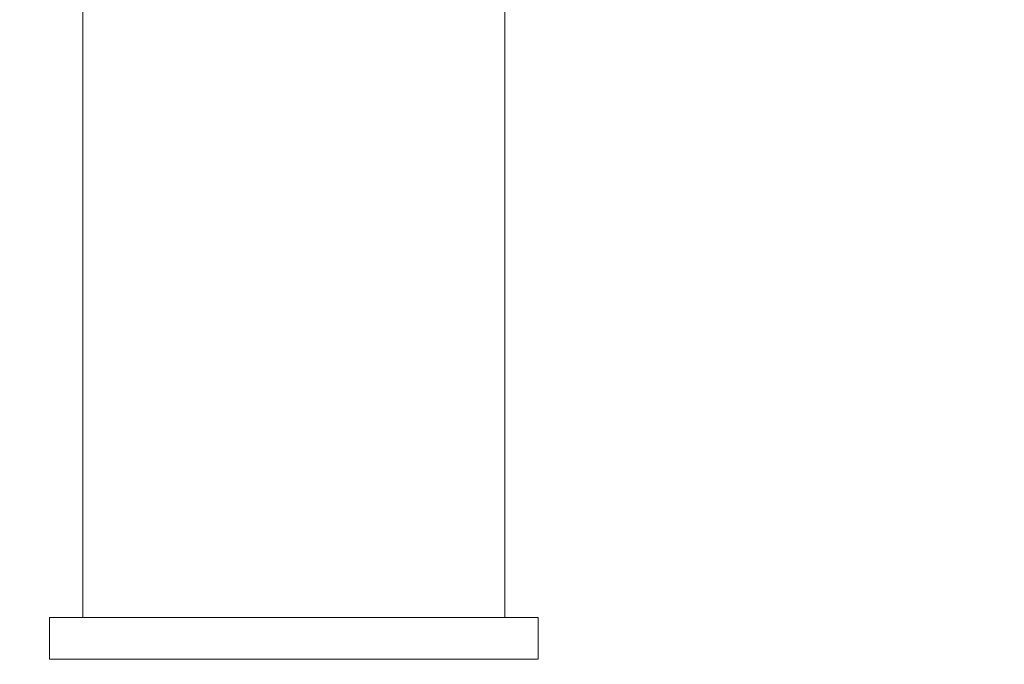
# Model space of a CAD drawing. Header units: millimetres. Extents: x 58537 to 97688, y -8921 to 14216.
# Tile 170 of 189: x 68598 to 68696, y 6630 to 6695. Entities that reach past the tile are written whole.
import ezdxf

# ---------------------------------------------------------------- set-up
doc = ezdxf.new("R2010")
doc.units = ezdxf.units.MM
doc.header["$MEASUREMENT"] = 0
doc.linetypes.add('Wipeout_Contour', pattern=[1000, 0, -1000])
doc.layers.add('Nowe_A-Armatura', color=7, linetype='Continuous')
doc.layers.add('Nowe_A-Wymiary-Zewnętrzne', color=7, linetype='Continuous')
doc.layers.add('Nowe_A-Armatura_Nr_pióra__2', color=8, linetype='Continuous', lineweight=13)
doc.layers.add('Nowe_A-Wymiary-Zewnętrzne_Nr_pióra__46', color=5, linetype='Continuous', lineweight=15)
doc.layers.add('Nowe_A-Wymiary-Zewnętrzne_Nr_pióra__45', color=7, linetype='Continuous', lineweight=15, true_color=0x40a5ff)
doc.layers.add('Nowe_A-Wymiary-Zewnętrzne_Nr_pióra__85', color=7, linetype='Continuous', lineweight=13, true_color=0x80c2ff)
doc.styles.add('STYL_AUTOMATYCZNY_2', font='arial.ttf')
doc.dimstyles.new('STYL_AUTOMATYCZNY__1', dxfattribs={"dimtxt": 125, "dimasz": 47.5, "dimexe": 0.18, "dimexo": 20, "dimgap": 0, "dimtad": 1, "dimdec": 1, "dimlfac": 0.1, "dimzin": 0, "dimdsep": 46, "dimtxsty": 'STYL_AUTOMATYCZNY_2', "dimblk": 'ARROWHEAD_11', "dimblk1": 'ARROWHEAD_11', "dimblk2": 'ARROWHEAD_11', "dimcen": 0.09, "dimclrd": 256, "dimclre": 256, "dimclrt": 5, "dimadec": 1, "dimazin": 0, "dimtfac": 1, "dimtdec": 4, "dimtmove": 0, "dimatfit": 3, "dimfxl": 0, "dimtolj": 1, "dimtzin": 0, "dimarcsym": 0})

# ---------------------------------------------------------------- blocks, each defined once
blk = doc.blocks.new('ElemPrzekroju_255')
at = {"color": 254, "linetype": 'Wipeout_Contour', "lineweight": 0, "ltscale": 275876.453713}
blk.add_wipeout([(68649.59, 6631), (68649.59, 6635.2), (68649.217, 6635.2), (68649.217, 6631)], dxfattribs=at).dxf.layer = 'Nowe_A-Armatura'
at = {"color": 254, "linetype": 'Wipeout_Contour', "lineweight": 0, "ltscale": 275873.512349}
blk.add_wipeout([(68649.217, 6631), (68649.217, 6635.2), (68648.112, 6635.2), (68648.112, 6631)], dxfattribs=at).dxf.layer = 'Nowe_A-Armatura'
at = {"layer": 'Nowe_A-Armatura_Nr_pióra__2', "color": 8, "linetype": 'Continuous', "lineweight": 13}
for p, q in [((68649.59, 6635.2), (68649.217, 6635.2)), ((68649.59, 6631), (68649.59, 6635.2)), ((68649.59, 6631), (68649.217, 6631))]:
    blk.add_line(p, q, dxfattribs=at)
at = {"color": 254, "linetype": 'Wipeout_Contour', "lineweight": 0, "ltscale": 275867.718994}
blk.add_wipeout([(68646.307, 6635.2), (68646.307, 6631), (68648.112, 6631), (68648.112, 6635.2)], dxfattribs=at).dxf.layer = 'Nowe_A-Armatura'
at = {"layer": 'Nowe_A-Armatura_Nr_pióra__2', "color": 8, "linetype": 'Continuous', "lineweight": 13}
for p, q in [((68649.217, 6635.2), (68648.112, 6635.2)), ((68649.217, 6631), (68648.112, 6631))]:
    blk.add_line(p, q, dxfattribs=at)
at = {"color": 254, "linetype": 'Wipeout_Contour', "lineweight": 0, "ltscale": 275859.24968}
blk.add_wipeout([(68646.307, 6631), (68646.307, 6635.2), (68643.858, 6635.2), (68643.858, 6631)], dxfattribs=at).dxf.layer = 'Nowe_A-Armatura'
at = {"layer": 'Nowe_A-Armatura_Nr_pióra__2', "color": 8, "linetype": 'Continuous', "lineweight": 13}
blk.add_line((68648.112, 6631), (68646.307, 6631), dxfattribs=at)
at = {"color": 254, "linetype": 'Wipeout_Contour', "lineweight": 0, "ltscale": 344849.496801}
blk.add_wipeout([(68645.908, 6702.705), (68645.908, 6635.2), (68646.23, 6635.2), (68646.23, 6702.05), (68646.07, 6702.21)], dxfattribs=at).dxf.layer = 'Nowe_A-Armatura'
at = {"color": 254, "linetype": 'Wipeout_Contour', "lineweight": 0, "ltscale": 275848.361742}
blk.add_wipeout([(68643.858, 6631), (68643.858, 6635.2), (68640.838, 6635.2), (68640.838, 6631)], dxfattribs=at).dxf.layer = 'Nowe_A-Armatura'
at = {"layer": 'Nowe_A-Armatura_Nr_pióra__2', "color": 8, "linetype": 'Continuous', "lineweight": 13}
blk.add_line((68646.307, 6631), (68643.858, 6631), dxfattribs=at)
at = {"color": 254, "linetype": 'Wipeout_Contour', "lineweight": 0, "ltscale": 413818.857954}
blk.add_wipeout([(68644.955, 6704.988), (68644.955, 6635.2), (68645.908, 6635.2), (68645.908, 6702.72), (68645.485, 6703.457), (68645.083, 6704.507)], dxfattribs=at).dxf.layer = 'Nowe_A-Armatura'
at = {"color": 254, "linetype": 'Wipeout_Contour', "lineweight": 0, "ltscale": 275835.386009}
blk.add_wipeout([(68640.838, 6631), (68640.838, 6635.2), (68637.34, 6635.2), (68637.34, 6631)], dxfattribs=at).dxf.layer = 'Nowe_A-Armatura'
at = {"layer": 'Nowe_A-Armatura_Nr_pióra__2', "color": 8, "linetype": 'Continuous', "lineweight": 13}
for p, q in [((68646.23, 6635.2), (68646.23, 6702.05)), ((68648.112, 6635.2), (68646.307, 6635.2)), ((68643.858, 6631), (68640.838, 6631))]:
    blk.add_line(p, q, dxfattribs=at)
at = {"color": 254, "linetype": 'Wipeout_Contour', "lineweight": 0, "ltscale": 1034562.253360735}
blk.add_wipeout([(68643.397, 6729), (68643.397, 6635.2), (68644.955, 6635.2), (68644.955, 6704.988), (68644.575, 6705.801), (68644.086, 6707.3), (68643.725, 6708.959), (68643.504, 6710.727), (68643.43, 6712.55), (68643.504, 6714.373), (68643.725, 6716.141), (68644.086, 6717.8), (68644.575, 6719.299), (68644.955, 6720.112), (68644.955, 6729)], dxfattribs=at).dxf.layer = 'Nowe_A-Armatura'
at = {"color": 254, "linetype": 'Wipeout_Contour', "lineweight": 0, "ltscale": 275820.716744}
blk.add_wipeout([(68637.34, 6631), (68637.34, 6635.2), (68633.469, 6635.2), (68633.469, 6631)], dxfattribs=at).dxf.layer = 'Nowe_A-Armatura'
at = {"layer": 'Nowe_A-Armatura_Nr_pióra__2', "color": 8, "linetype": 'Continuous', "lineweight": 13}
blk.add_line((68640.838, 6631), (68637.34, 6631), dxfattribs=at)
at = {"color": 254, "linetype": 'Wipeout_Contour', "lineweight": 0, "ltscale": 275867.317148}
blk.add_wipeout([(68643.397, 6635.2), (68643.397, 6729), (68641.284, 6729), (68641.284, 6635.2)], dxfattribs=at).dxf.layer = 'Nowe_A-Armatura'
at = {"color": 254, "linetype": 'Wipeout_Contour', "lineweight": 0, "ltscale": 275804.799667}
blk.add_wipeout([(68633.469, 6631), (68633.469, 6635.2), (68629.344, 6635.2), (68629.344, 6631)], dxfattribs=at).dxf.layer = 'Nowe_A-Armatura'
at = {"layer": 'Nowe_A-Armatura_Nr_pióra__2', "color": 8, "linetype": 'Continuous', "lineweight": 13}
for p, q in [((68646.307, 6635.2), (68643.858, 6635.2)), ((68637.34, 6631), (68633.469, 6631))]:
    blk.add_line(p, q, dxfattribs=at)
at = {"color": 254, "linetype": 'Wipeout_Contour', "lineweight": 0, "ltscale": 275857.923064}
blk.add_wipeout([(68641.284, 6635.2), (68641.284, 6729), (68638.678, 6729), (68638.678, 6635.2)], dxfattribs=at).dxf.layer = 'Nowe_A-Armatura'
at = {"color": 254, "linetype": 'Wipeout_Contour', "lineweight": 0, "ltscale": 275788.118412}
blk.add_wipeout([(68629.344, 6631), (68629.344, 6635.2), (68625.09, 6635.2), (68625.09, 6631)], dxfattribs=at).dxf.layer = 'Nowe_A-Armatura'
at = {"layer": 'Nowe_A-Armatura_Nr_pióra__2', "color": 8, "linetype": 'Continuous', "lineweight": 13}
for p, q in [((68643.858, 6635.2), (68640.838, 6635.2)), ((68633.469, 6631), (68629.344, 6631))]:
    blk.add_line(p, q, dxfattribs=at)
at = {"color": 254, "linetype": 'Wipeout_Contour', "lineweight": 0, "ltscale": 275846.727633}
blk.add_wipeout([(68638.678, 6635.2), (68638.678, 6729), (68635.66, 6729), (68635.66, 6635.2)], dxfattribs=at).dxf.layer = 'Nowe_A-Armatura'
at = {"color": 254, "linetype": 'Wipeout_Contour', "lineweight": 0, "ltscale": 275771.179832}
blk.add_wipeout([(68625.09, 6631), (68625.09, 6635.2), (68620.835, 6635.2), (68620.835, 6631)], dxfattribs=at).dxf.layer = 'Nowe_A-Armatura'
at = {"layer": 'Nowe_A-Armatura_Nr_pióra__2', "color": 8, "linetype": 'Continuous', "lineweight": 13}
for p, q in [((68640.838, 6635.2), (68637.34, 6635.2)), ((68629.344, 6631), (68625.09, 6631))]:
    blk.add_line(p, q, dxfattribs=at)
at = {"color": 254, "linetype": 'Wipeout_Contour', "lineweight": 0, "ltscale": 275834.071027}
blk.add_wipeout([(68635.66, 6635.2), (68635.66, 6729), (68632.32, 6729), (68632.32, 6635.2)], dxfattribs=at).dxf.layer = 'Nowe_A-Armatura'
at = {"color": 254, "linetype": 'Wipeout_Contour', "lineweight": 0, "ltscale": 275754.498596}
blk.add_wipeout([(68620.835, 6631), (68620.835, 6635.2), (68616.71, 6635.2), (68616.71, 6631)], dxfattribs=at).dxf.layer = 'Nowe_A-Armatura'
at = {"layer": 'Nowe_A-Armatura_Nr_pióra__2', "color": 8, "linetype": 'Continuous', "lineweight": 13}
for p, q in [((68637.34, 6635.2), (68633.469, 6635.2)), ((68625.09, 6631), (68620.835, 6631))]:
    blk.add_line(p, q, dxfattribs=at)
at = {"color": 254, "linetype": 'Wipeout_Contour', "lineweight": 0, "ltscale": 275820.337811}
blk.add_wipeout([(68632.32, 6635.2), (68632.32, 6729), (68628.76, 6729), (68628.76, 6635.2)], dxfattribs=at).dxf.layer = 'Nowe_A-Armatura'
at = {"color": 254, "linetype": 'Wipeout_Contour', "lineweight": 0, "ltscale": 275738.581556}
blk.add_wipeout([(68616.71, 6631), (68616.71, 6635.2), (68612.84, 6635.2), (68612.84, 6631)], dxfattribs=at).dxf.layer = 'Nowe_A-Armatura'
at = {"layer": 'Nowe_A-Armatura_Nr_pióra__2', "color": 8, "linetype": 'Continuous', "lineweight": 13}
for p, q in [((68633.469, 6635.2), (68629.344, 6635.2)), ((68620.835, 6631), (68616.71, 6631))]:
    blk.add_line(p, q, dxfattribs=at)
at = {"color": 254, "linetype": 'Wipeout_Contour', "lineweight": 0, "ltscale": 275805.945263}
blk.add_wipeout([(68628.76, 6635.2), (68628.76, 6729), (68625.09, 6729), (68625.09, 6635.2)], dxfattribs=at).dxf.layer = 'Nowe_A-Armatura'
at = {"color": 254, "linetype": 'Wipeout_Contour', "lineweight": 0, "ltscale": 275723.912339}
blk.add_wipeout([(68612.84, 6631), (68612.84, 6635.2), (68609.341, 6635.2), (68609.341, 6631)], dxfattribs=at).dxf.layer = 'Nowe_A-Armatura'
at = {"layer": 'Nowe_A-Armatura_Nr_pióra__2', "color": 8, "linetype": 'Continuous', "lineweight": 13}
blk.add_line((68616.71, 6631), (68612.84, 6631), dxfattribs=at)
at = {"color": 254, "linetype": 'Wipeout_Contour', "lineweight": 0, "ltscale": 275791.330694}
blk.add_wipeout([(68625.09, 6635.2), (68625.09, 6729), (68621.419, 6729), (68621.419, 6635.2)], dxfattribs=at).dxf.layer = 'Nowe_A-Armatura'
at = {"color": 254, "linetype": 'Wipeout_Contour', "lineweight": 0, "ltscale": 275710.936662}
blk.add_wipeout([(68609.341, 6631), (68609.341, 6635.2), (68606.321, 6635.2), (68606.321, 6631)], dxfattribs=at).dxf.layer = 'Nowe_A-Armatura'
at = {"layer": 'Nowe_A-Armatura_Nr_pióra__2', "color": 8, "linetype": 'Continuous', "lineweight": 13}
for p, q in [((68629.344, 6635.2), (68625.09, 6635.2)), ((68612.84, 6631), (68609.341, 6631))]:
    blk.add_line(p, q, dxfattribs=at)
at = {"color": 254, "linetype": 'Wipeout_Contour', "lineweight": 0, "ltscale": 275776.938161}
blk.add_wipeout([(68621.419, 6635.2), (68621.419, 6729), (68617.859, 6729), (68617.859, 6635.2)], dxfattribs=at).dxf.layer = 'Nowe_A-Armatura'
at = {"color": 254, "linetype": 'Wipeout_Contour', "lineweight": 0, "ltscale": 275700.04878}
blk.add_wipeout([(68606.321, 6631), (68606.321, 6635.2), (68603.872, 6635.2), (68603.872, 6631)], dxfattribs=at).dxf.layer = 'Nowe_A-Armatura'
at = {"layer": 'Nowe_A-Armatura_Nr_pióra__2', "color": 8, "linetype": 'Continuous', "lineweight": 13}
for p, q in [((68625.09, 6635.2), (68620.835, 6635.2)), ((68609.341, 6631), (68606.321, 6631))]:
    blk.add_line(p, q, dxfattribs=at)
at = {"color": 254, "linetype": 'Wipeout_Contour', "lineweight": 0, "ltscale": 275763.204972}
blk.add_wipeout([(68617.859, 6635.2), (68617.859, 6729), (68614.52, 6729), (68614.52, 6635.2)], dxfattribs=at).dxf.layer = 'Nowe_A-Armatura'
at = {"color": 254, "linetype": 'Wipeout_Contour', "lineweight": 0, "ltscale": 275691.579515}
blk.add_wipeout([(68602.067, 6635.2), (68602.067, 6631), (68603.872, 6631), (68603.872, 6635.2)], dxfattribs=at).dxf.layer = 'Nowe_A-Armatura'
at = {"layer": 'Nowe_A-Armatura_Nr_pióra__2', "color": 8, "linetype": 'Continuous', "lineweight": 13}
for p, q in [((68620.835, 6635.2), (68616.71, 6635.2)), ((68606.321, 6631), (68603.872, 6631))]:
    blk.add_line(p, q, dxfattribs=at)
at = {"color": 254, "linetype": 'Wipeout_Contour', "lineweight": 0, "ltscale": 275750.548403}
blk.add_wipeout([(68614.52, 6635.2), (68614.52, 6729), (68611.501, 6729), (68611.501, 6635.2)], dxfattribs=at).dxf.layer = 'Nowe_A-Armatura'
at = {"color": 254, "linetype": 'Wipeout_Contour', "lineweight": 0, "ltscale": 275685.786198}
blk.add_wipeout([(68602.067, 6631), (68602.067, 6635.2), (68600.962, 6635.2), (68600.962, 6631)], dxfattribs=at).dxf.layer = 'Nowe_A-Armatura'
at = {"layer": 'Nowe_A-Armatura_Nr_pióra__2', "color": 8, "linetype": 'Continuous', "lineweight": 13}
for p, q in [((68616.71, 6635.2), (68612.84, 6635.2)), ((68603.872, 6631), (68602.067, 6631))]:
    blk.add_line(p, q, dxfattribs=at)
at = {"color": 254, "linetype": 'Wipeout_Contour', "lineweight": 0, "ltscale": 275739.353015}
blk.add_wipeout([(68611.501, 6635.2), (68611.501, 6729), (68608.895, 6729), (68608.895, 6635.2)], dxfattribs=at).dxf.layer = 'Nowe_A-Armatura'
at = {"color": 254, "linetype": 'Wipeout_Contour', "lineweight": 0, "ltscale": 275682.844855}
blk.add_wipeout([(68600.962, 6631), (68600.962, 6635.2), (68600.59, 6635.2), (68600.59, 6631)], dxfattribs=at).dxf.layer = 'Nowe_A-Armatura'
at = {"layer": 'Nowe_A-Armatura_Nr_pióra__2', "color": 8, "linetype": 'Continuous', "lineweight": 13}
for p, q in [((68600.962, 6635.2), (68600.59, 6635.2)), ((68600.59, 6631), (68600.59, 6635.2)), ((68602.067, 6635.2), (68600.962, 6635.2)), ((68600.962, 6631), (68600.59, 6631)), ((68602.067, 6631), (68600.962, 6631))]:
    blk.add_line(p, q, dxfattribs=at)
at = {"color": 254, "linetype": 'Wipeout_Contour', "lineweight": 0, "ltscale": 275729.958972}
blk.add_wipeout([(68608.895, 6635.2), (68608.895, 6729), (68606.782, 6729), (68606.782, 6635.2)], dxfattribs=at).dxf.layer = 'Nowe_A-Armatura'
at = {"layer": 'Nowe_A-Armatura_Nr_pióra__2', "color": 8, "linetype": 'Continuous', "lineweight": 13}
blk.add_line((68612.84, 6635.2), (68609.341, 6635.2), dxfattribs=at)
at = {"color": 254, "linetype": 'Wipeout_Contour', "lineweight": 0, "ltscale": 275722.651706}
blk.add_wipeout([(68605.224, 6729), (68605.224, 6635.2), (68606.782, 6635.2), (68606.782, 6729)], dxfattribs=at).dxf.layer = 'Nowe_A-Armatura'
at = {"layer": 'Nowe_A-Armatura_Nr_pióra__2', "color": 8, "linetype": 'Continuous', "lineweight": 13}
blk.add_line((68609.341, 6635.2), (68606.321, 6635.2), dxfattribs=at)
at = {"color": 254, "linetype": 'Wipeout_Contour', "lineweight": 0, "ltscale": 275717.653244}
blk.add_wipeout([(68605.224, 6635.2), (68605.224, 6729), (68604.271, 6729), (68604.271, 6635.2)], dxfattribs=at).dxf.layer = 'Nowe_A-Armatura'
at = {"color": 254, "linetype": 'Wipeout_Contour', "lineweight": 0, "ltscale": 275715.115459}
blk.add_wipeout([(68604.271, 6635.2), (68604.271, 6729), (68603.95, 6729), (68603.95, 6635.2)], dxfattribs=at).dxf.layer = 'Nowe_A-Armatura'
at = {"layer": 'Nowe_A-Armatura_Nr_pióra__2', "color": 8, "linetype": 'Continuous', "lineweight": 13}
for p, q in [((68603.95, 6635.2), (68603.95, 6729)), ((68603.872, 6635.2), (68602.067, 6635.2)), ((68606.321, 6635.2), (68603.872, 6635.2))]:
    blk.add_line(p, q, dxfattribs=at)
blk = doc.blocks.new('*D980')
at = {"layer": 'Nowe_A-Wymiary-Zewnętrzne_Nr_pióra__45', "linetype": 'Continuous', "lineweight": 15, "true_color": 0x40a5ff}
for points in [[(66433.999, 8320), (66434.951, 8315.216), (66437.66, 8311.161), (66441.716, 8308.452), (66446.499, 8307.5), (66451.283, 8308.452), (66455.338, 8311.161), (66458.048, 8315.216), (66458.999, 8320), (66458.048, 8324.784), (66455.338, 8328.839), (66451.283, 8331.548), (66446.499, 8332.5), (66441.716, 8331.548), (66437.66, 8328.839), (66434.951, 8324.784)], [(66433.999, 5780), (66434.951, 5775.216), (66437.66, 5771.161), (66441.716, 5768.452), (66446.499, 5767.5), (66451.283, 5768.452), (66455.338, 5771.161), (66458.048, 5775.216), (66458.999, 5780), (66458.048, 5784.784), (66455.338, 5788.839), (66451.283, 5791.548), (66446.499, 5792.5), (66441.716, 5791.548), (66437.66, 5788.839), (66434.951, 5784.784)]]:
    blk.add_hatch(color=161, dxfattribs=at).paths.add_polyline_path(points)
at = {"layer": 'Nowe_A-Wymiary-Zewnętrzne_Nr_pióra__45', "color": 161, "linetype": 'Continuous', "lineweight": 15, "true_color": 0x40a5ff}
for centre in [(66446.499, 8320), (66446.499, 5780)]:
    blk.add_circle(centre, 12.5, dxfattribs=at)
at = {"layer": 'Nowe_A-Wymiary-Zewnętrzne_Nr_pióra__85', "color": 151, "linetype": 'Continuous', "lineweight": 13, "true_color": 0x80c2ff}
for p, q in [((66446.499, 5792.5), (66446.499, 8307.5)), ((66433.999, 5780), (66399.624, 5780)), ((66493.374, 5780), (66458.999, 5780))]:
    blk.add_line(p, q, dxfattribs=at)
at = {"layer": 'Nowe_A-Wymiary-Zewnętrzne_Nr_pióra__46', "color": 5, "lineweight": 15, "char_height": 125, "attachment_point": 7, "rotation": 90, "style": 'STYL_AUTOMATYCZNY_2'}
for s, insert in [('\\A1;{\\pql;\\fArial|b0|i0|c238|p0;\\W1.000000;21,0}', (66421.499, 7973.85)), ('\\A1;{\\pql;\\fArial|b0|i0|c238|p0;\\W1.000000;254,0}', (66421.499, 6835.505)), ('\\A1;{\\pql;\\fArial|b0|i0|c238|p0;\\W1.000000;14,0}', (66421.499, 5792.5))]:
    blk.add_mtext(s, dxfattribs=dict(at, insert=insert))
blk = doc.blocks.new('ARROWHEAD_11')
at = {"color": 0, "linetype": 'Continuous', "lineweight": 0}
blk.add_line((0, 0), (-1, 0), dxfattribs=at)
at = {"color": 0, "linetype": 'Continuous', "lineweight": 0, "const_width": 0.25, "flags": 128}
blk.add_lwpolyline([(-0.125, 0, 1), (0.125, 0, 1)], format="xyb", close=True, dxfattribs=at)
blk = doc.blocks.new('*D1021')
at = {"layer": 'Nowe_A-Wymiary-Zewnętrzne_Nr_pióra__45', "linetype": 'Continuous', "lineweight": 15, "true_color": 0x40a5ff}
for points in [[(93173.538, 7980), (93174.489, 7975.216), (93177.199, 7971.161), (93181.254, 7968.452), (93186.038, 7967.5), (93190.822, 7968.452), (93194.877, 7971.161), (93197.586, 7975.216), (93198.538, 7980), (93197.586, 7984.784), (93194.877, 7988.839), (93190.822, 7991.548), (93186.038, 7992.5), (93181.254, 7991.548), (93177.199, 7988.839), (93174.489, 7984.784)], [(93173.538, 5780), (93174.489, 5775.216), (93177.199, 5771.161), (93181.254, 5768.452), (93186.038, 5767.5), (93190.822, 5768.452), (93194.877, 5771.161), (93197.586, 5775.216), (93198.538, 5780), (93197.586, 5784.784), (93194.877, 5788.839), (93190.822, 5791.548), (93186.038, 5792.5), (93181.254, 5791.548), (93177.199, 5788.839), (93174.489, 5784.784)]]:
    blk.add_hatch(color=161, dxfattribs=at).paths.add_polyline_path(points)
at = {"layer": 'Nowe_A-Wymiary-Zewnętrzne_Nr_pióra__45', "color": 161, "linetype": 'Continuous', "lineweight": 15, "true_color": 0x40a5ff}
for centre in [(93186.038, 7980), (93186.038, 5780)]:
    blk.add_circle(centre, 12.5, dxfattribs=at)
at = {"layer": 'Nowe_A-Wymiary-Zewnętrzne_Nr_pióra__85', "color": 151, "linetype": 'Continuous', "lineweight": 13, "true_color": 0x80c2ff}
for p, q in [((93173.538, 7980), (93139.163, 7980)), ((93232.913, 7980), (93198.538, 7980)), ((93186.038, 5792.5), (93186.038, 7967.5)), ((93173.538, 5780), (93139.163, 5780)), ((93232.913, 5780), (93198.538, 5780))]:
    blk.add_line(p, q, dxfattribs=at)
at = {"layer": 'Nowe_A-Wymiary-Zewnętrzne_Nr_pióra__46', "color": 5, "lineweight": 15, "char_height": 125, "attachment_point": 7, "rotation": 90, "style": 'STYL_AUTOMATYCZNY_2'}
for s, insert in [('\\A1;{\\pql;\\fArial|b0|i0|c238|p0;\\W1.000000;220,0}', (93161.038, 6832.33)), ('\\A1;{\\pql;\\fArial|b0|i0|c238|p0;\\W1.000000;14,0}', (93161.038, 5792.5))]:
    blk.add_mtext(s, dxfattribs=dict(at, insert=insert))
blk = doc.blocks.new('*D1027')
at = {"layer": 'Nowe_A-Wymiary-Zewnętrzne_Nr_pióra__45', "linetype": 'Continuous', "lineweight": 15, "true_color": 0x40a5ff}
for points in [[(93506.731, 12845.374), (93507.682, 12840.591), (93510.392, 12836.535), (93514.447, 12833.826), (93519.231, 12832.874), (93524.014, 12833.826), (93528.07, 12836.535), (93530.779, 12840.591), (93531.731, 12845.374), (93530.779, 12850.158), (93528.07, 12854.213), (93524.014, 12856.923), (93519.231, 12857.874), (93514.447, 12856.923), (93510.392, 12854.213), (93507.682, 12850.158)], [(93506.731, -450), (93507.682, -454.784), (93510.392, -458.839), (93514.447, -461.548), (93519.231, -462.5), (93524.014, -461.548), (93528.07, -458.839), (93530.779, -454.784), (93531.731, -450), (93530.779, -445.216), (93528.07, -441.161), (93524.014, -438.452), (93519.231, -437.5), (93514.447, -438.452), (93510.392, -441.161), (93507.682, -445.216)]]:
    blk.add_hatch(color=161, dxfattribs=at).paths.add_polyline_path(points)
at = {"layer": 'Nowe_A-Wymiary-Zewnętrzne_Nr_pióra__45', "color": 161, "linetype": 'Continuous', "lineweight": 15, "true_color": 0x40a5ff}
for centre in [(93519.231, 12845.374), (93519.231, -450)]:
    blk.add_circle(centre, 12.5, dxfattribs=at)
at = {"layer": 'Nowe_A-Wymiary-Zewnętrzne_Nr_pióra__85', "color": 151, "linetype": 'Continuous', "lineweight": 13, "true_color": 0x80c2ff}
for p, q in [((93519.231, 12857.874), (93519.231, 12870.374)), ((93506.731, 12845.374), (93472.356, 12845.374)), ((93566.106, 12845.374), (93531.731, 12845.374)), ((93519.231, -437.5), (93519.231, 12832.874)), ((93506.731, -450), (93472.356, -450)), ((93566.106, -450), (93531.731, -450)), ((93519.231, -475), (93519.231, -462.5))]:
    blk.add_line(p, q, dxfattribs=at)
at = {"layer": 'Nowe_A-Wymiary-Zewnętrzne_Nr_pióra__46', "color": 5, "lineweight": 15, "insert": (93494.231, 5911.708), "char_height": 125, "attachment_point": 7, "rotation": 90, "style": 'STYL_AUTOMATYCZNY_2'}
blk.add_mtext('\\A1;{\\pql;\\fArial|b0|i0|c238|p0;\\W1.000000;1\xa0329,5}', dxfattribs=at)
blk = doc.blocks.new('*D1039')
at = {"layer": 'Nowe_A-Wymiary-Zewnętrzne_Nr_pióra__45', "linetype": 'Continuous', "lineweight": 15, "true_color": 0x40a5ff}
for points in [[(90228.509, 8320), (90229.46, 8315.216), (90232.17, 8311.161), (90236.225, 8308.452), (90241.009, 8307.5), (90245.792, 8308.452), (90249.848, 8311.161), (90252.557, 8315.216), (90253.509, 8320), (90252.557, 8324.784), (90249.848, 8328.839), (90245.792, 8331.548), (90241.009, 8332.5), (90236.225, 8331.548), (90232.17, 8328.839), (90229.46, 8324.784)], [(90228.509, 5780), (90229.46, 5775.216), (90232.17, 5771.161), (90236.225, 5768.452), (90241.009, 5767.5), (90245.792, 5768.452), (90249.848, 5771.161), (90252.557, 5775.216), (90253.509, 5780), (90252.557, 5784.784), (90249.848, 5788.839), (90245.792, 5791.548), (90241.009, 5792.5), (90236.225, 5791.548), (90232.17, 5788.839), (90229.46, 5784.784)]]:
    blk.add_hatch(color=161, dxfattribs=at).paths.add_polyline_path(points)
at = {"layer": 'Nowe_A-Wymiary-Zewnętrzne_Nr_pióra__45', "color": 161, "linetype": 'Continuous', "lineweight": 15, "true_color": 0x40a5ff}
for centre in [(90241.009, 8320), (90241.009, 5780)]:
    blk.add_circle(centre, 12.5, dxfattribs=at)
at = {"layer": 'Nowe_A-Wymiary-Zewnętrzne_Nr_pióra__85', "color": 151, "linetype": 'Continuous', "lineweight": 13, "true_color": 0x80c2ff}
for p, q in [((90241.009, 5792.5), (90241.009, 8307.5)), ((90228.509, 5780), (90194.134, 5780)), ((90287.884, 5780), (90253.509, 5780))]:
    blk.add_line(p, q, dxfattribs=at)
at = {"layer": 'Nowe_A-Wymiary-Zewnętrzne_Nr_pióra__46', "color": 5, "lineweight": 15, "char_height": 125, "attachment_point": 7, "rotation": 90, "style": 'STYL_AUTOMATYCZNY_2'}
for s, insert in [('\\A1;{\\pql;\\fArial|b0|i0|c238|p0;\\W1.000000;21,0}', (90216.009, 7973.85)), ('\\A1;{\\pql;\\fArial|b0|i0|c238|p0;\\W1.000000;254,0}', (90216.009, 6835.505)), ('\\A1;{\\pql;\\fArial|b0|i0|c238|p0;\\W1.000000;14,0}', (90216.009, 5792.5))]:
    blk.add_mtext(s, dxfattribs=dict(at, insert=insert))

msp = doc.modelspace()

# ---------------------------------------------------------------- block references
at = {"layer": 'Nowe_A-Armatura', "lineweight": 0}
msp.add_blockref('ElemPrzekroju_255', (0, 0), dxfattribs=at)

# ---------------------------------------------------------------- next in the draw order: dimensions: what is measured, and where the dimension line sits
at = {"layer": 'Nowe_A-Wymiary-Zewnętrzne', "color": 151, "linetype": 'Continuous', "lineweight": 13, "true_color": 0x80c2ff}
for base, p1, p2, picture, middle in [((93519.231, 12845.374), (63041.84, -450), (64717.212, 12845.374), '*D1027', (93431.731, 6192.829)), ((66446.499, 8320), (58537.267, 5780), (78005.072, 8320), '*D980', (66358.999, 7044.892)), ((90241.009, 8320), (58537.267, 5780), (78005.072, 8320), '*D1039', (90153.509, 7044.892)), ((93186.038, 7980), (58537.267, 5780), (64770.072, 7980), '*D1021', (93098.538, 7041.717))]:
    dim = msp.add_linear_dim(base=base, p1=p1, p2=p2, angle=90, dimstyle='STYL_AUTOMATYCZNY__1', dxfattribs=at)
    dim.commit()
    dim.dimension.update_dxf_attribs({"geometry": picture, "text_midpoint": middle, "dimtype": 160, "text_rotation": 90})

doc.saveas('drawing.dxf')
